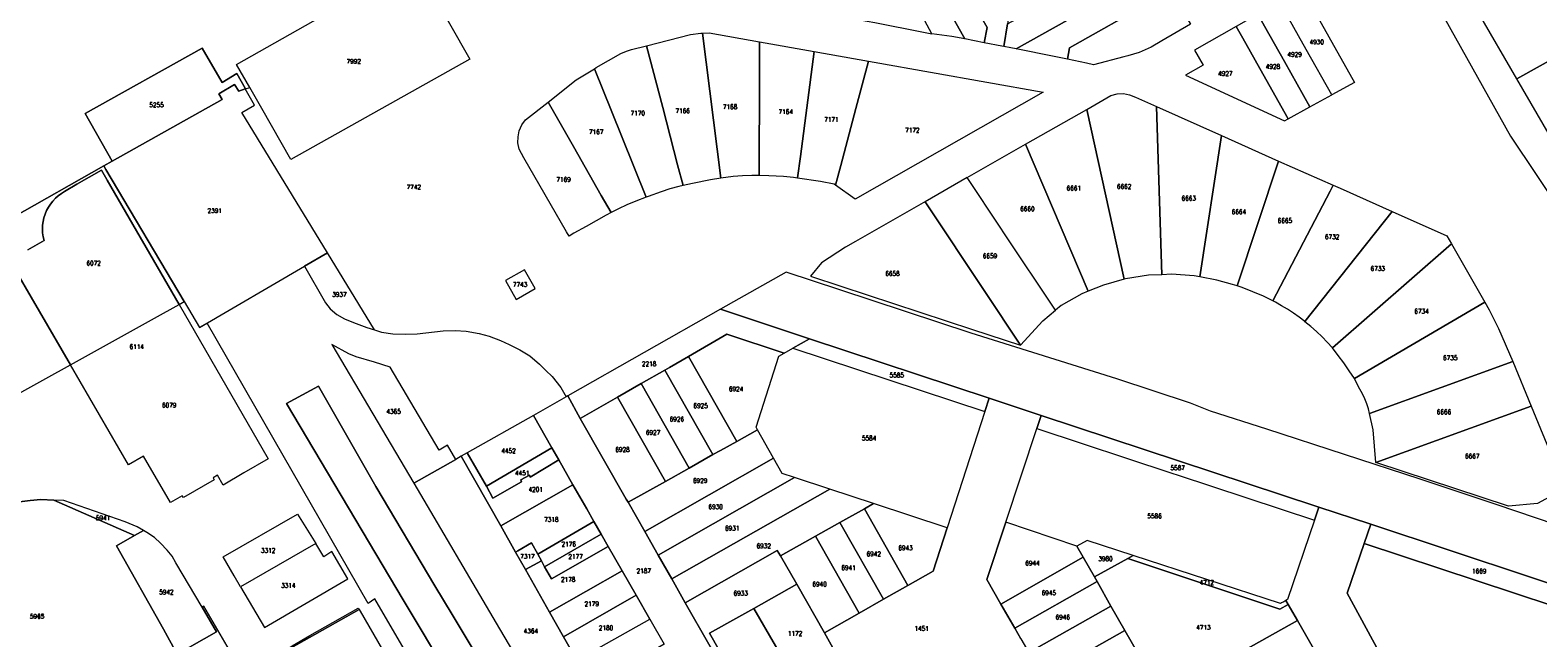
# Model space of a CAD drawing. Header units: metres. Extents: x 3 to 114181, y 112716 to 476231.
# Tile 19 of 90: x 111961 to 112288, y 475441 to 475573. Entities that reach past the tile are written whole.
import ezdxf
from ezdxf.enums import TextEntityAlignment as Align

# ---------------------------------------------------------------- set-up
doc = ezdxf.new("R2010")
doc.units = ezdxf.units.M
doc.header["$MEASUREMENT"] = 0
doc.layers.add('Kadasterperceelnummers', color=14, linetype='Continuous', lineweight=0)
doc.layers.add('Kadasterpercelen', color=14, linetype='Continuous', lineweight=13)
doc.styles.add('Style-STANDARD', font='STANDARD.shx')

msp = doc.modelspace()

# ---------------------------------------------------------------- linework, layer by layer
at = {"layer": 'Kadasterpercelen', "linetype": 'Continuous', "flags": 128}
for points in [[(112283.28, 475562.57), (112274.95, 475576.93), (112330.43, 475607.76), (112331.88, 475605.26), (112330.95, 475604.72), (112332.71, 475601.6), (112333.57, 475602.22), (112338.57, 475593.48), (112325.69, 475586.28)], [(112167.71, 475570.43), (112168.37, 475573.75), (112159.75, 475589), (112153.99, 475599.21), (112157.96, 475601.45), (112161.51, 475603.45), (112174.07, 475581.24), (112173.86, 475581.12), (112172.79, 475574.52), (112171.99, 475569.6), (112171.55, 475569.69)], [(112163.55, 475571.24), (112163.24, 475571.78), (112149.27, 475596.55), (112153.99, 475599.21), (112159.75, 475589), (112168.37, 475573.75), (112167.71, 475570.43)], [(112149.27, 475596.55), (112163.24, 475571.78), (112163.55, 475571.24), (112160.75, 475571.78), (112156.39, 475572.36), (112150.33, 475583.68), (112145.99, 475591.39), (112144.57, 475593.89)], [(112144.57, 475593.89), (112136.24, 475589.19), (112142.11, 475578.72), (112137.34, 475575.93), (112144.06, 475574.8), (112154.55, 475572.73), (112156.39, 475572.36), (112150.33, 475583.68), (112145.99, 475591.39)], [(112171.99, 475569.6), (112172.79, 475574.52), (112190.99, 475584.37), (112198.67, 475588.75), (112202.98, 475591.17), (112205.65, 475586.46), (112174.7, 475569.07), (112173.53, 475569.3)], [(112056.15, 475566.89), (112017.36, 475545.07), (112011.05, 475556.14), (112008.43, 475560.73), (112005.6, 475565.7), (112044.31, 475587.69), (112051.79, 475574.56)], [(112208.32, 475581.75), (112203.99, 475579.31), (112186.28, 475569.31), (112185.81, 475566.83), (112182.92, 475567.41), (112174.7, 475569.07), (112205.65, 475586.46), (112206.71, 475584.59)], [(112325.69, 475586.28), (112332.04, 475575.32), (112335.81, 475568.82), (112302.15, 475550.03), (112297.27, 475547.3), (112293.4, 475545.14), (112283.28, 475562.57)], [(112185.81, 475566.83), (112186.28, 475569.31), (112203.99, 475579.31), (112208.32, 475581.75), (112212.46, 475574.42), (112206.3, 475570.8), (112203.94, 475569.43), (112201.37, 475568.27), (112198.9, 475567.57), (112198.04, 475567.38), (112191.42, 475565.66), (112189.92, 475566)], [(112248.07, 475561.81), (112243.13, 475559.09), (112237.6, 475568.97), (112233.25, 475576.68), (112231.78, 475579.29), (112236.7, 475582.09), (112238.19, 475579.46), (112242.51, 475571.72)], [(112227.09, 475576.62), (112228.54, 475574.04), (112232.89, 475566.34), (112238.4, 475556.5), (112243.13, 475559.09), (112237.6, 475568.97), (112233.25, 475576.68), (112231.78, 475579.29)], [(112222.4, 475573.96), (112223.82, 475571.4), (112228.18, 475563.69), (112233.66, 475553.89), (112238.4, 475556.5), (112232.89, 475566.34), (112228.54, 475574.04), (112227.09, 475576.62)], [(112106.63, 475572.51), (112110.59, 475541.04), (112110.59, 475541.02), (112108.39, 475540.69), (112104.47, 475539.9), (112102.42, 475539.44), (112101.24, 475543.95), (112098.02, 475556.35), (112094.52, 475569.78), (112104.06, 475572.22), (112106.26, 475572.49)], [(112119.02, 475570.63), (112118.98, 475558.99), (112118.94, 475546.16), (112118.93, 475541.59), (112117.34, 475541.61), (112115.33, 475541.57), (112113.33, 475541.42), (112110.59, 475541.02), (112110.59, 475541.04), (112106.63, 475572.51), (112108.12, 475572.57)], [(112213.34, 475568.81), (112215.24, 475565.53), (112211.44, 475563.41), (112232.91, 475553.48), (112233.66, 475553.89), (112228.18, 475563.69), (112223.82, 475571.4), (112222.4, 475573.96)], [(112007.48, 475560.39), (112007.53, 475560.4), (112005.67, 475563.76), (112002.48, 475561.82), (111998.12, 475569.22), (111972.72, 475555.1), (111978.6, 475544.7), (112002.44, 475558.07), (112001.71, 475559.31), (112005.14, 475561.36), (112006.04, 475559.88)], [(112101.24, 475543.95), (112102.42, 475539.44), (112101.53, 475539.24), (112099.59, 475538.71), (112097.7, 475538.1), (112094.88, 475537.09), (112094.45, 475536.92), (112094.42, 475536.91), (112089.21, 475549.84), (112086.97, 475555.41), (112083.2, 475564.77), (112083.23, 475564.79), (112083.6, 475565.02), (112088.93, 475568.1), (112090.13, 475568.61), (112091.26, 475568.95), (112094.52, 475569.78), (112098.02, 475556.35)], [(112118.94, 475546.16), (112118.98, 475558.99), (112119.02, 475570.63), (112130.9, 475568.51), (112127.89, 475545.75), (112127.27, 475541.12), (112127.27, 475541.06), (112126.4, 475541.19), (112124.24, 475541.41), (112121.01, 475541.56), (112118.93, 475541.59)], [(112127.27, 475541.06), (112127.27, 475541.12), (112127.89, 475545.75), (112130.9, 475568.51), (112142.66, 475566.42), (112139.94, 475556.18), (112136.64, 475543.81), (112135.5, 475539.53), (112135.23, 475539.73), (112132.26, 475540.29)], [(112083.2, 475564.77), (112086.97, 475555.41), (112089.21, 475549.84), (112094.42, 475536.91), (112092.2, 475536.06), (112090.23, 475535.24), (112088.41, 475534.4), (112086.8, 475533.58), (112084.69, 475537.29), (112078.65, 475547.9), (112073.15, 475557.55), (112079.25, 475562.34)], [(112139.94, 475556.18), (112142.66, 475566.42), (112143.85, 475566.2), (112180.56, 475559.73), (112139.79, 475536.45), (112135.5, 475539.53), (112136.64, 475543.81)], [(112025.3, 475524.84), (112006.71, 475555.25), (112009.49, 475556.89), (112007.48, 475560.39), (112006.04, 475559.88), (112005.14, 475561.36), (112001.71, 475559.31), (112002.44, 475558.07), (111978.6, 475544.7), (111976.8, 475543.69), (111977.26, 475542.91), (111994.24, 475514.27), (111997.57, 475508.65), (112020.35, 475521.95)], [(112198.11, 475519.11), (112190, 475555.97), (112195.24, 475558.96), (112196.56, 475559.36), (112197.96, 475559.4), (112199.25, 475559.09), (112200.53, 475558.63), (112205.12, 475556.58), (112206.31, 475520.09), (112203.35, 475519.97), (112198.4, 475519.19)], [(112084.69, 475537.29), (112086.8, 475533.58), (112085.74, 475533.03), (112081.39, 475530.58), (112078.77, 475529.09), (112077.7, 475528.48), (112077.18, 475529.37), (112067.87, 475545.45), (112066.87, 475547.35), (112066.62, 475548.67), (112066.63, 475550.02), (112066.88, 475551.31), (112067.46, 475552.61), (112068.27, 475553.71), (112073.15, 475557.55), (112078.65, 475547.9)], [(112190.29, 475516.52), (112176.73, 475548.39), (112190, 475555.97), (112198.11, 475519.11), (112193.59, 475517.85)], [(112206.31, 475520.09), (112205.12, 475556.58), (112219.24, 475550.28), (112214.54, 475519.63), (112213.32, 475519.86), (112208.34, 475520.18)], [(112183.19, 475512.37), (112172.01, 475529.2), (112171.33, 475530.21), (112164.07, 475541.15), (112176.73, 475548.39), (112190.29, 475516.52), (112188.93, 475515.98), (112184.43, 475513.41)], [(112214.54, 475519.63), (112219.24, 475550.28), (112231.58, 475544.72), (112222.63, 475517.65), (112221.62, 475517.98), (112218.24, 475518.93)], [(112230.33, 475514.4), (112228.35, 475515.45), (112223.69, 475517.3), (112222.63, 475517.65), (112231.58, 475544.72), (112243.46, 475539.49), (112242.79, 475538.21)], [(112175.65, 475504.78), (112180.48, 475510.06), (112183.19, 475512.37), (112172.01, 475529.2), (112171.33, 475530.21), (112164.07, 475541.15), (112154.91, 475535.92), (112155.2, 475535.47), (112167.87, 475516.45)], [(112244.97, 475538.86), (112256.23, 475533.84), (112237.26, 475509.93), (112236.06, 475510.86), (112234.82, 475511.75), (112233.54, 475512.59), (112232.24, 475513.37), (112230.9, 475514.11), (112230.33, 475514.4), (112242.79, 475538.21), (112243.46, 475539.49)], [(112136.67, 475517.62), (112165.2, 475508.22), (112175.65, 475504.78), (112167.87, 475516.45), (112155.2, 475535.47), (112154.91, 475535.92), (112154.52, 475535.7), (112139.84, 475527.31), (112137.63, 475526.04), (112132.45, 475522.66), (112130.1, 475519.79)], [(112243.27, 475504.2), (112242.17, 475505.43), (112241.02, 475506.62), (112239.83, 475507.76), (112238.59, 475508.85), (112237.3, 475509.89), (112237.26, 475509.93), (112256.23, 475533.84), (112268.08, 475528.54), (112269.1, 475526.76)], [(112248.05, 475497.58), (112246.93, 475499.28), (112245.76, 475500.96), (112244.54, 475502.59), (112243.27, 475504.2), (112269.1, 475526.76), (112276.33, 475514.15)], [(112020.35, 475521.95), (112024.9, 475513.99), (112025.89, 475512.69), (112027.3, 475511.47), (112028.98, 475510.56), (112030.97, 475509.7), (112033.87, 475508.65), (112035.52, 475508.13), (112025.3, 475524.84)], [(112068, 475521.18), (112063.9, 475518.85), (112066.24, 475514.75), (112070.32, 475517.09)], [(112007.19, 475477.09), (112002.66, 475474.46), (112001.43, 475476.58), (112000.5, 475476.04), (112000.74, 475475.63), (111994.04, 475471.74), (111993.8, 475472.15), (111991.25, 475470.68), (111985.4, 475480.76), (111982.13, 475478.86), (111969.54, 475500.56), (111987.77, 475510.68), (111993.1, 475513.64), (112012.46, 475480.15)], [(112124.36, 475503.08), (112126.21, 475504.14), (112129.83, 475506.22), (112110.57, 475512.59), (112077.47, 475493.83), (112080.08, 475488.93), (112088.19, 475493.56), (112093.33, 475496.48), (112098.47, 475499.41), (112099.51, 475500), (112103.6, 475502.37), (112111.92, 475507.19)], [(112248.1, 475497.49), (112248.05, 475497.58), (112276.33, 475514.15), (112277.29, 475512.47), (112279.29, 475508.45), (112282.38, 475501.29), (112251.29, 475490.01), (112251.12, 475490.98), (112250.74, 475492.09), (112250.31, 475493.19), (112249.81, 475494.25), (112249.26, 475495.29)], [(112103.6, 475502.37), (112114.07, 475483.94), (112118.6, 475486.46), (112118.29, 475487.03), (112123.19, 475502.41), (112124.36, 475503.08), (112111.92, 475507.19)], [(112126.21, 475504.14), (112167.88, 475490.41), (112168.83, 475493.33), (112129.83, 475506.22)], [(112053.14, 475480.03), (112051.32, 475483.12), (112049.55, 475482.04), (112038.9, 475500.07), (112035.53, 475501.12), (112031.51, 475502.25), (112029.92, 475502.96), (112026.23, 475504.99), (112044, 475474.85)], [(112143.73, 475470.44), (112134.23, 475473.58), (112126.63, 475476.08), (112123.89, 475476.99), (112122.05, 475480.28), (112118.6, 475486.46), (112118.29, 475487.03), (112123.19, 475502.41), (112124.36, 475503.08), (112126.21, 475504.14), (112167.88, 475490.41), (112159.7, 475465.18)], [(112098.47, 475499.41), (112093.33, 475496.48), (112103.75, 475478.16), (112108.91, 475481.06)], [(112098.47, 475499.41), (112108.91, 475481.06), (112110.53, 475481.97), (112114.07, 475483.94), (112103.6, 475502.37), (112099.51, 475500)], [(112251.29, 475490.01), (112282.38, 475501.29), (112286.39, 475491.59), (112252.69, 475479.36), (112252.13, 475486.45)], [(112093.33, 475496.48), (112088.19, 475493.56), (112098.59, 475475.27), (112103.75, 475478.16)], [(112088.19, 475493.56), (112080.08, 475488.93), (112090.11, 475471.42), (112090.5, 475470.73), (112098.59, 475475.27)], [(112059.77, 475474.2), (112073.97, 475482.56), (112069.96, 475489.57), (112055.6, 475481.43)], [(112239.37, 475466.82), (112240.33, 475469.68), (112239.93, 475469.82), (112180.11, 475489.59), (112179.17, 475486.72), (112208.48, 475477.03), (112209.8, 475476.6)], [(112252.69, 475479.36), (112286.39, 475491.59), (112291.32, 475479.66), (112293.76, 475473.71), (112287.76, 475470.48), (112281.47, 475469.87)], [(112090.5, 475470.73), (112094.12, 475464.39), (112122.05, 475480.28), (112118.6, 475486.46), (112114.07, 475483.94), (112110.53, 475481.97), (112108.91, 475481.06), (112103.75, 475478.16), (112098.59, 475475.27)], [(112233.19, 475449.45), (112232.71, 475449.17), (112232.27, 475448.92), (112232.03, 475448.78), (112200.09, 475459.18), (112190.11, 475462.43), (112187.84, 475461.22), (112172.45, 475466.39), (112179.17, 475486.72), (112208.48, 475477.03), (112209.8, 475476.6), (112239.37, 475466.82), (112233.5, 475449.63)], [(112085.88, 475403.86), (112094.95, 475408.99), (112090.1, 475417.54), (112084.81, 475426.88), (112079.4, 475436.45), (112076.52, 475441.53), (112073.49, 475446.88), (112068.25, 475456.14), (112066.1, 475459.92), (112062.87, 475465.63), (112054.33, 475480.71), (112053.14, 475480.03), (112044, 475474.85), (112061.89, 475444.49)], [(112059.77, 475474.2), (112055.6, 475481.43), (112054.33, 475480.71), (112062.87, 475465.63), (112078.55, 475474.54), (112075.48, 475479.91), (112069.28, 475476.15), (112069.1, 475476.6), (112067.23, 475475.62), (112067.42, 475475.16), (112061.16, 475471.61)], [(112073.97, 475482.56), (112059.77, 475474.2), (112061.16, 475471.61), (112067.42, 475475.16), (112067.23, 475475.62), (112069.1, 475476.6), (112069.28, 475476.15), (112075.48, 475479.91)], [(112094.12, 475464.39), (112097.05, 475459.24), (112126.63, 475476.08), (112123.89, 475476.99), (112122.05, 475480.28)], [(112081.55, 475469.28), (112078.55, 475474.54), (112062.87, 475465.63), (112066.1, 475459.92), (112066.6, 475460.21), (112069.55, 475461.91), (112070.9, 475459.46), (112083.1, 475466.57)], [(112097.05, 475459.24), (112099.98, 475454.1), (112134.23, 475473.58), (112126.63, 475476.08)], [(112102.92, 475448.95), (112122.87, 475460.3), (112123.55, 475459.11), (112131.16, 475463.39), (112136.46, 475466.36), (112141.76, 475469.34), (112143.73, 475470.44), (112134.23, 475473.58), (112099.98, 475454.1)], [(111983.44, 475463.49), (111965.91, 475471.17), (111963.14, 475471.36), (111960.81, 475471.15), (111958.51, 475470.8), (111956.13, 475469.94), (111952.4, 475467.9), (111932.01, 475456.4), (111936.68, 475448.1), (111938.42, 475447.24), (111937.47, 475444.64), (111944.26, 475442.15), (111948.04, 475435.44), (111945.48, 475431.02), (111951.09, 475421.04), (111953.94, 475415.97), (111974.26, 475427.34), (111992.72, 475437.81), (111989.7, 475443.18), (111979.51, 475461.29)], [(111992.72, 475437.81), (111974.26, 475427.34), (111953.94, 475415.97), (111951.09, 475421.04), (111945.48, 475431.02), (111948.04, 475435.44), (111944.26, 475442.15), (111937.47, 475444.64), (111938.42, 475447.24), (111936.68, 475448.1), (111932.01, 475456.4), (111952.4, 475467.9), (111956.13, 475469.94), (111958.51, 475470.8), (111960.81, 475471.15), (111963.14, 475471.36), (111965.91, 475471.17), (111983.44, 475463.49), (111979.51, 475461.29), (111989.7, 475443.18)], [(111985.39, 475464.59), (111984.04, 475465.37), (111981.45, 475466.46), (111968.15, 475471.09), (111965.94, 475471.17), (111965.91, 475471.17), (111983.44, 475463.49)], [(112141.76, 475469.34), (112151.19, 475452.69), (112156.65, 475455.78), (112159.7, 475465.18), (112143.73, 475470.44)], [(112006.46, 475452.41), (112005.07, 475454.78), (112002.71, 475458.88), (112018.82, 475468.16), (112022.75, 475461.78)], [(112083.1, 475466.57), (112070.9, 475459.46), (112071.69, 475458.04), (112072.4, 475456.76), (112084.69, 475463.78)], [(112136.46, 475466.36), (112145.9, 475449.7), (112151.19, 475452.69), (112141.76, 475469.34)], [(111985.39, 475464.59), (111983.44, 475463.49), (111979.51, 475461.29), (111989.7, 475443.18), (111992.72, 475437.81), (112001.24, 475442.64), (111998.09, 475448), (111992.44, 475457.6), (111991.61, 475459.07), (111990.53, 475460.36), (111989.11, 475461.89), (111987.76, 475463.09), (111986.14, 475464.16)], [(112084.69, 475463.78), (112072.4, 475456.76), (112073.86, 475454.14), (112086.21, 475461.12)], [(112127.08, 475452.94), (112133.08, 475442.44), (112140.61, 475446.7), (112131.16, 475463.39), (112123.55, 475459.11)], [(112145.9, 475449.7), (112136.46, 475466.36), (112131.16, 475463.39), (112140.61, 475446.7)], [(112172.45, 475466.39), (112168.34, 475453.95), (112171.37, 475448.66), (112189.22, 475458.8), (112187.84, 475461.22)], [(112250.15, 475461.76), (112299.17, 475445.59), (112304.16, 475448.35), (112304, 475448.63), (112303.48, 475448.8), (112251.58, 475465.97)], [(112022.75, 475461.78), (112006.46, 475452.41), (112011.63, 475443.58), (112029.7, 475454.16), (112026.25, 475460.04), (112024.5, 475458.93)], [(112068.25, 475456.14), (112071.69, 475458.04), (112070.9, 475459.46), (112069.55, 475461.91), (112066.6, 475460.21), (112066.1, 475459.92)], [(112086.21, 475461.12), (112073.86, 475454.14), (112072.4, 475456.76), (112071.69, 475458.04), (112068.25, 475456.14), (112073.49, 475446.88), (112089.22, 475455.85)], [(112102.92, 475448.95), (112118.26, 475422.02), (112119.42, 475422.58), (112117.42, 475426.09), (112108.13, 475442.36), (112114.51, 475445.89), (112117.79, 475447.72), (112127.08, 475452.94), (112123.55, 475459.11), (112122.87, 475460.3)], [(112191.64, 475454.56), (112198.9, 475458.53), (112200.09, 475459.18), (112190.11, 475462.43), (112187.84, 475461.22), (112189.22, 475458.8)], [(112280.48, 475431.38), (112287.11, 475428.83), (112291.2, 475421.61), (112296.32, 475412.59), (112301.63, 475403.23), (112307.11, 475406.42), (112311.23, 475399.19), (112315.27, 475392.09), (112321.74, 475380.73), (112344.95, 475394.06), (112345.01, 475394.1), (112332.21, 475416.53), (112324.6, 475412.23), (112309.3, 475439.29), (112304.16, 475448.35), (112299.17, 475445.59), (112250.15, 475461.76), (112246.48, 475450.99), (112257.89, 475429.95), (112258.65, 475428.62), (112270.36, 475435.1)], [(112174.4, 475443.39), (112192.23, 475453.52), (112191.64, 475454.56), (112189.22, 475458.8), (112171.37, 475448.66)], [(112204.25, 475432.43), (112206.39, 475428.67), (112235.71, 475445.06), (112233.71, 475448.54), (112231.89, 475447.52), (112198.9, 475458.53), (112191.64, 475454.56), (112192.23, 475453.52), (112195.24, 475448.23), (112198.26, 475442.95), (112201.27, 475437.66)], [(112233.19, 475449.45), (112232.71, 475449.17), (112232.27, 475448.92), (112232.03, 475448.78), (112200.09, 475459.18), (112198.9, 475458.53), (112231.89, 475447.52), (112233.71, 475448.54)], [(112089.22, 475455.85), (112073.49, 475446.88), (112076.52, 475441.53), (112092.23, 475450.58)], [(112177.43, 475438.12), (112195.24, 475448.23), (112192.23, 475453.52), (112174.4, 475443.39), (112175.71, 475441.11)], [(112079.4, 475436.45), (112095.19, 475445.4), (112092.23, 475450.58), (112076.52, 475441.53)], [(112136.39, 475436.54), (112133.08, 475442.44), (112127.08, 475452.94), (112117.79, 475447.72), (112127.19, 475431.47)], [(112020.74, 475429.29), (112020.05, 475428.89), (112015.49, 475436.73), (112015.72, 475437.35), (112015.99, 475437.88), (112016.32, 475438.38), (112016.71, 475438.84), (112017.15, 475439.24), (112017.63, 475439.59), (112021.47, 475441.82), (112031.98, 475447.78), (112032.15, 475447.48), (112017.4, 475439.18), (112016.64, 475436.46)], [(112032.15, 475447.48), (112032.38, 475447.09), (112037.2, 475438.7), (112020.74, 475429.29), (112016.64, 475436.46), (112017.4, 475439.18)], [(112127.19, 475431.47), (112117.79, 475447.72), (112114.51, 475445.89), (112108.13, 475442.36), (112117.42, 475426.09)], [(112180.46, 475432.84), (112198.26, 475442.95), (112195.24, 475448.23), (112177.43, 475438.12)], [(112087.58, 475430.23), (112088.36, 475428.86), (112084.81, 475426.88), (112079.4, 475436.45), (112095.19, 475445.4), (112098.31, 475439.93), (112086.08, 475432.88)], [(112207.77, 475426.25), (112210.62, 475421.25), (112240.07, 475437.47), (112235.71, 475445.06), (112206.39, 475428.67), (112207.55, 475426.65)], [(112183.49, 475427.57), (112201.27, 475437.66), (112198.26, 475442.95), (112180.46, 475432.84)]]:
    msp.add_lwpolyline(points, close=True, dxfattribs=at)
for points in [[(111875.88, 475582.74), (111916.92, 475510.08), (111917.04, 475509.88), (111976.8, 475543.69), (111978.6, 475544.7), (111972.72, 475555.1), (111998.12, 475569.22), (112002.48, 475561.82), (112005.67, 475563.76), (112007.53, 475560.4), (112008.43, 475560.73), (112005.6, 475565.7), (112044.31, 475587.69)], [(112267.61, 475575.74), (112281.93, 475550.16), (112287.46, 475541.82), (112295.49, 475529.74), (112323.36, 475498.36), (112328.02, 475502.31), (112316.79, 475514.9), (112303.2, 475530.13), (112300.1, 475533.6), (112298.03, 475537.16), (112293.4, 475545.14), (112283.28, 475562.57), (112274.95, 475576.93)], [(111960.27, 475525.48), (111963.82, 475527.53), (111963.63, 475528.34), (111963.52, 475529.16), (111963.48, 475529.99), (111963.52, 475530.82), (111963.63, 475531.64), (111963.81, 475532.45), (111964.06, 475533.24), (111964.38, 475534), (111964.77, 475534.74), (111965.22, 475535.43), (111965.73, 475536.08), (111966.3, 475536.69), (111966.92, 475537.24), (111967.58, 475537.73), (111968.29, 475538.16), (111970.97, 475539.72), (111976.25, 475542.77), (111977.41, 475540.77), (111977.49, 475540.63), (111993.1, 475513.64), (111994.24, 475514.27), (111977.26, 475542.91), (111976.8, 475543.69), (111917.04, 475509.88)], [(111960.27, 475525.48), (111963.82, 475527.53), (111963.63, 475528.34), (111963.52, 475529.16), (111963.48, 475529.99), (111963.52, 475530.82), (111963.63, 475531.64), (111963.81, 475532.45), (111964.06, 475533.24), (111964.38, 475534), (111964.77, 475534.74), (111965.22, 475535.43), (111965.73, 475536.08), (111966.3, 475536.69), (111966.92, 475537.24), (111967.58, 475537.73), (111968.29, 475538.16), (111970.97, 475539.72), (111976.25, 475542.77), (111977.41, 475540.77), (111977.49, 475540.63), (111993.1, 475513.64), (112012.46, 475480.15), (112007.19, 475477.09), (112002.66, 475474.46), (112001.43, 475476.58), (112000.5, 475476.04), (112000.74, 475475.63), (111994.04, 475471.74), (111993.8, 475472.15), (111991.25, 475470.68), (111985.4, 475480.76), (111982.13, 475478.86), (111969.54, 475500.56), (111956.14, 475523.66)], [(111956.14, 475523.66), (111969.54, 475500.56), (111987.77, 475510.68), (111993.1, 475513.64), (111977.49, 475540.63), (111977.41, 475540.77), (111976.25, 475542.77), (111970.97, 475539.72), (111968.29, 475538.16), (111967.58, 475537.73), (111966.92, 475537.24), (111966.3, 475536.69), (111965.73, 475536.08), (111965.22, 475535.43), (111964.77, 475534.74), (111964.38, 475534), (111964.06, 475533.24), (111963.81, 475532.45), (111963.63, 475531.64), (111963.52, 475530.82), (111963.48, 475529.99), (111963.52, 475529.16), (111963.63, 475528.34), (111963.82, 475527.53), (111960.27, 475525.48)], [(111951.94, 475490.8), (111964.2, 475497.6), (111969.54, 475500.56), (111956.14, 475523.66)], [(112068.51, 475393.21), (112035.57, 475449.75), (112034.13, 475448.78), (111999.18, 475509.56), (111997.57, 475508.65), (112020.35, 475521.95), (112024.9, 475513.99), (112025.89, 475512.69), (112027.3, 475511.47), (112028.98, 475510.56), (112030.97, 475509.7), (112033.87, 475508.65), (112035.52, 475508.13), (112037, 475507.66), (112039.46, 475507.24), (112042.26, 475507.2), (112044.79, 475507.27), (112050.42, 475507.92), (112052.97, 475508.01), (112055.41, 475507.82), (112058.18, 475507.35), (112060.36, 475506.78), (112062.8, 475505.83), (112064.74, 475504.93), (112067.01, 475503.78), (112069.16, 475502.52), (112071.26, 475500.69), (112072.68, 475499.35), (112074.03, 475498.01), (112075.95, 475495.66), (112077.1, 475493.62), (112069.96, 475489.57), (112055.6, 475481.43), (112054.33, 475480.71), (112053.14, 475480.03), (112051.32, 475483.12), (112049.55, 475482.04), (112038.9, 475500.07), (112035.53, 475501.12), (112031.51, 475502.25), (112029.92, 475502.96), (112026.23, 475504.99), (112044, 475474.85), (112061.89, 475444.49), (112085.88, 475403.86)], [(112334.92, 475451.2), (112278.83, 475470.27), (112262.3, 475475.73), (112245.87, 475481.1), (112229.08, 475486.59), (112216.83, 475490.52), (112212.47, 475492.24), (112196.5, 475497.5), (112164.94, 475507.39), (112136.41, 475516.82), (112124.8, 475520.66), (112110.57, 475512.59), (112129.83, 475506.22), (112168.83, 475493.33), (112180.11, 475489.59), (112239.93, 475469.82), (112240.33, 475469.68), (112251.41, 475466.02), (112251.58, 475465.97), (112303.48, 475448.8)], [(112051.55, 475433.17), (112041.74, 475449.58), (112016.4, 475492.17), (112023.38, 475495.91), (112035.78, 475474.14), (112048.61, 475452.62), (112052.34, 475446.37), (112061, 475431.9)], [(112061, 475431.9), (112052.34, 475446.37), (112048.61, 475452.62), (112035.78, 475474.14), (112023.38, 475495.91), (112016.4, 475492.17), (112041.74, 475449.58), (112051.55, 475433.17)], [(112118.26, 475422.02), (112102.92, 475448.95), (112099.98, 475454.1), (112097.05, 475459.24), (112094.12, 475464.39), (112090.5, 475470.73), (112090.11, 475471.42), (112080.08, 475488.93), (112077.47, 475493.83), (112077.1, 475493.62), (112069.96, 475489.57), (112073.97, 475482.56), (112075.48, 475479.91), (112078.55, 475474.54), (112081.55, 475469.28), (112083.1, 475466.57), (112084.69, 475463.78), (112086.21, 475461.12), (112089.22, 475455.85), (112092.23, 475450.58), (112095.19, 475445.4), (112098.31, 475439.93)], [(112175.71, 475441.11), (112174.4, 475443.39), (112171.37, 475448.66), (112168.34, 475453.95), (112172.45, 475466.39), (112179.17, 475486.72), (112180.11, 475489.59), (112168.83, 475493.33), (112167.88, 475490.41), (112159.7, 475465.18), (112156.65, 475455.78), (112151.19, 475452.69), (112145.9, 475449.7), (112140.61, 475446.7), (112133.08, 475442.44), (112136.39, 475436.54)], [(112257.89, 475429.95), (112246.48, 475450.99), (112250.15, 475461.76), (112251.58, 475465.97), (112251.41, 475466.02), (112240.33, 475469.68), (112239.37, 475466.82), (112233.5, 475449.63), (112233.19, 475449.45), (112233.71, 475448.54), (112235.71, 475445.06), (112240.07, 475437.47)], [(111960.79, 475405.16), (111980.55, 475371.1), (111981.93, 475371.87), (111962.18, 475405.96), (111970.48, 475410.66), (111983.27, 475417.9), (112000, 475388.98), (112003.02, 475383.76), (112004.34, 475384.51), (111984.67, 475418.71), (112005.61, 475430.45), (112006.78, 475430.88), (112007.7, 475430.86), (112008.33, 475430.58), (112009.08, 475430.07), (112009.72, 475429.38), (112004.07, 475438.65), (111998.46, 475448.21), (111998.09, 475448), (112001.24, 475442.64), (111992.72, 475437.81), (111974.26, 475427.34), (111953.94, 475415.97)]]:
    msp.add_lwpolyline(points, dxfattribs=at)

# ---------------------------------------------------------------- texts
at = {"layer": 'Kadasterperceelnummers', "linetype": 'Continuous', "lineweight": 0, "style": 'Style-STANDARD'}
for s, p in [('4930', (112239.88, 475570.58)), ('4929', (112235.08, 475567.88)), ('7992', (112030.99, 475566.38)), ('4928', (112230.37, 475565.24)), ('4927', (112220.05, 475563.72)), ('5255', (111988.22, 475556.96)), ('7170', (112092.61, 475555.13)), ('7166', (112102.34, 475555.65)), ('7168', (112112.62, 475556.54)), ('7164', (112124.7, 475555.46)), ('7167', (112083.58, 475551.08)), ('7171', (112134.6, 475553.78)), ('7172', (112152.15, 475551.43)), ('7742', (112044.03, 475539.12)), ('7169', (112076.5, 475540.75)), ('6661', (112187.18, 475538.88)), ('6662', (112198.09, 475539.24)), ('6663', (112212.12, 475536.68)), ('2391', (112000.84, 475533.99)), ('6660', (112177.11, 475534.38)), ('6664', (112222.99, 475533.75)), ('6665', (112232.98, 475531.83)), ('6732', (112243.22, 475528.33)), ('6072', (111974.58, 475522.61)), ('6659', (112169, 475524.17)), ('6658', (112147.86, 475520.35)), ('6733', (112253.12, 475521.43)), ('3937', (112027.88, 475515.83)), ('7743', (112067.08, 475517.97)), ('6734', (112262.62, 475512.17)), ('6114', (111983.92, 475504.49)), ('6735', (112268.83, 475502.08)), ('2218', (112095.06, 475500.76)), ('5585', (112148.78, 475498.32)), ('6924', (112113.93, 475495.31)), ('6079', (111990.96, 475491.79)), ('4365', (112039.63, 475490.45)), ('6925', (112106.23, 475491.68)), ('6666', (112267.47, 475490.33)), ('6927', (112095.93, 475485.86)), ('6926', (112101.08, 475488.77)), ('5584', (112142.78, 475484.66)), ('4452', (112064.58, 475481.88)), ('6928', (112089.29, 475482.16)), ('6667', (112273.6, 475480.73)), ('4451', (112067.54, 475477.08)), ('5587', (112209.71, 475478.21)), ('4201', (112070.46, 475473.53)), ('6929', (112106.14, 475475.42)), ('6930', (112109.49, 475469.76)), ('5941', (111976.61, 475467.33)), ('7318', (112073.85, 475467)), ('5586', (112204.7, 475467.75)), ('6931', (112113.09, 475465.09)), ('3312', (112012.43, 475460.29)), ('2176', (112077.63, 475461.67)), ('6932', (112119.92, 475461.26)), ('6942', (112143.78, 475459.52)), ('6943', (112150.68, 475460.82)), ('7317', (112068.68, 475459.01)), ('2177', (112079.12, 475458.96)), ('6941', (112138.32, 475456.54)), ('6944', (112178.21, 475457.53)), ('3980', (112194.06, 475458.49)), ('2178', (112077.51, 475454)), ('2187', (112093.91, 475455.84)), ('6940', (112132.04, 475452.97)), ('4712', (112216.01, 475453.35)), ('1669', (112275.11, 475455.78)), ('5942', (111990.35, 475451.25)), ('3314', (112016.81, 475452.68)), ('6933', (112114.94, 475450.99)), ('6945', (112181.77, 475451.09)), ('2179', (112082.62, 475448.69)), ('5965', (111962.32, 475445.99)), ('5943', (111962.33, 475445.99)), ('2180', (112085.71, 475443.51)), ('1451', (112154.18, 475443.35)), ('6946', (112184.79, 475445.82)), ('4713', (112215.29, 475443.6)), ('4364', (112069.41, 475442.81)), ('1172', (112126.72, 475442.28))]:
    msp.add_text(s, height=1, dxfattribs=at).set_placement(p, align=Align.MIDDLE_CENTER)

doc.saveas('drawing.dxf')
